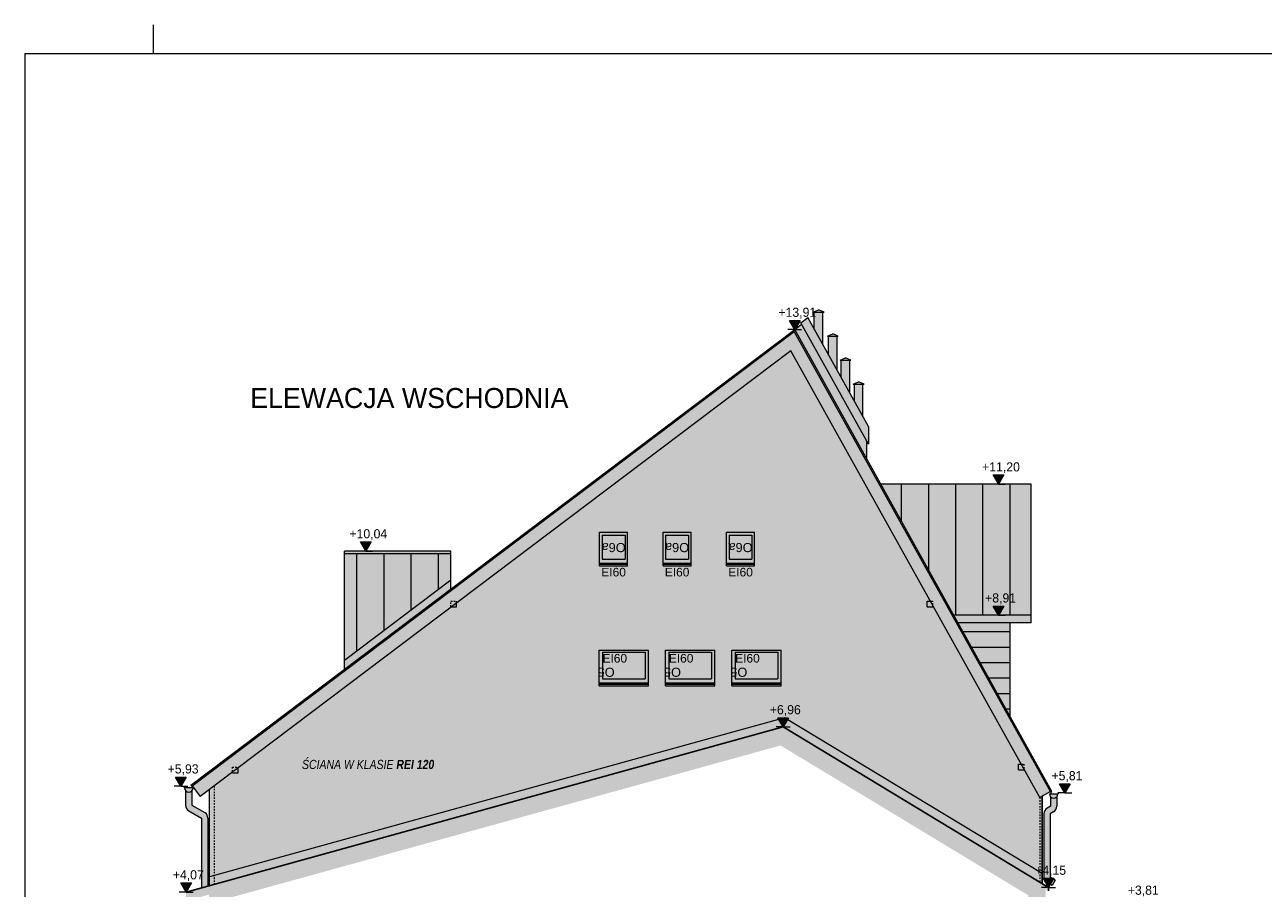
# Model space of a CAD drawing. Extents: x -613240 to -325500, y -25863 to 152403.
# Tile 18 of 254: x -510370 to -488712, y -8188 to 6903. Entities that reach past the tile are written whole.
import ezdxf

# ---------------------------------------------------------------- set-up
doc = ezdxf.new("R2010")
doc.units = 0
doc.header["$MEASUREMENT"] = 0
doc.linetypes.add('Hidden Line', pattern=[50, 25, -25])
for name, color, linetype, lineweight in [('Arch dachowki_Nr_Pióra__21', 7, 'Continuous', 9), ('Arch opisy okien_Nr_Pióra__21', 7, 'Continuous', 9), ('Arch opisy_Nr_Pióra__21', 7, 'Continuous', 9), ('Arch rynny_Nr_Pióra__5', 7, 'Continuous', 13), ('ARCH TABELA_Nr_Pióra__21', 7, 'Continuous', 9), ('Arch wykończenie_Nr_Pióra__41', 7, 'Continuous', 15), ('Arch wykończenie_Nr_Pióra__5', 7, 'Continuous', 13), ('arch wypelnienia_Nr_Pióra__41', 7, 'Continuous', 15), ('INWENT DACH_Nr_Pióra__1', 7, 'Continuous', 25), ('INWENT DACH_Nr_Pióra__21', 7, 'Continuous', 9), ('INWENT KONST. DREWNIANA_Nr_Pióra__21', 7, 'Continuous', 9), ('INWENT RURY SPUSTOWE_Nr_Pióra__21', 7, 'Continuous', 9), ('INWENT WYMIARY_Nr_Pióra__21', 7, 'Continuous', 9), ('INWENT. OKNA_Nr_Pióra__5', 7, 'Continuous', 13), ('INWENT.ŚCIANY_Nr_Pióra__21', 7, 'Continuous', 9), ('Istniejące kominy_Nr_Pióra__21', 7, 'Continuous', 9)]:
    doc.layers.add(name, color=color, linetype=linetype, lineweight=lineweight)
for name, color, linetype, lineweight, true_color in [('Arch opisy okien_Nr_Pióra__9', 7, 'Continuous', 13, 0x3dad99), ('arch wypelnienia_Nr_Pióra__119', 7, 'Continuous', 13, 0xd9d1d0), ('arch wypelnienia_Nr_Pióra__2', 7, 'Continuous', 13, 0x7f7f7f)]:
    doc.layers.add(name, color=color, linetype=linetype, lineweight=lineweight, true_color=true_color)
doc.layers.add('INWENT WYMIARY', color=7, linetype='Continuous')
doc.styles.add('GENERATED_STYLE_1', font='txt')
doc.styles.add('GENERATED_STYLE_10', font='arial.ttf')
doc.styles.add('GENERATED_STYLE_6', font='txt')

# ---------------------------------------------------------------- blocks, each defined once
blk = doc.blocks.new('Wymiary_97', base_point=(-496905, 1577))
at = {"layer": 'INWENT WYMIARY_Nr_Pióra__21', "linetype": 'Continuous'}
blk.add_hatch(color=256, dxfattribs=at).paths.add_polyline_path([(-496905, 1577), (-496998, 1737), (-496812, 1737)], flags=0)
for p, q in [((-496905, 1577), (-496998, 1737)), ((-496998, 1737), (-496812, 1737)), ((-496812, 1737), (-496905, 1577)), ((-496905, 1577), (-497025, 1577)), ((-496905, 1577), (-496785, 1577))]:
    blk.add_line(p, q, dxfattribs=at)
at = {"layer": 'INWENT WYMIARY_Nr_Pióra__21', "insert": (-497190, 1769), "char_height": 160, "attachment_point": 7, "style": 'GENERATED_STYLE_1'}
blk.add_mtext('{+13,91}', dxfattribs=at)
blk = doc.blocks.new('Wymiary_98', base_point=(-493343, -1126))
at = {"layer": 'INWENT WYMIARY_Nr_Pióra__21', "linetype": 'Continuous'}
blk.add_hatch(color=256, dxfattribs=at).paths.add_polyline_path([(-493343, -1126), (-493436, -966), (-493250, -966)], flags=0)
for p, q in [((-493343, -1126), (-493436, -966)), ((-493436, -966), (-493250, -966)), ((-493250, -966), (-493343, -1126)), ((-493343, -1126), (-493463, -1126)), ((-493343, -1126), (-493223, -1126))]:
    blk.add_line(p, q, dxfattribs=at)
at = {"layer": 'INWENT WYMIARY_Nr_Pióra__21', "insert": (-493628, -934), "char_height": 160, "attachment_point": 7, "style": 'GENERATED_STYLE_1'}
blk.add_mtext('{+11,20}', dxfattribs=at)
blk = doc.blocks.new('Wymiary_99', base_point=(-493343, -3416))
at = {"layer": 'INWENT WYMIARY_Nr_Pióra__21', "linetype": 'Continuous'}
blk.add_hatch(color=256, dxfattribs=at).paths.add_polyline_path([(-493343, -3416), (-493436, -3256), (-493250, -3256)], flags=0)
for p, q in [((-493343, -3416), (-493463, -3416)), ((-493343, -3416), (-493436, -3256)), ((-493436, -3256), (-493250, -3256)), ((-493250, -3256), (-493343, -3416)), ((-493343, -3416), (-493223, -3416))]:
    blk.add_line(p, q, dxfattribs=at)
at = {"layer": 'INWENT WYMIARY_Nr_Pióra__21', "insert": (-493576, -3224), "char_height": 160, "attachment_point": 7, "style": 'GENERATED_STYLE_1'}
blk.add_mtext('{+8,91}', dxfattribs=at)
blk = doc.blocks.new('Wymiary_100', base_point=(-492182, -6523))
at = {"layer": 'INWENT WYMIARY_Nr_Pióra__21', "linetype": 'Continuous'}
blk.add_hatch(color=256, dxfattribs=at).paths.add_polyline_path([(-492182, -6523), (-492275, -6363), (-492089, -6363)], flags=0)
for p, q in [((-492182, -6523), (-492275, -6363)), ((-492275, -6363), (-492089, -6363)), ((-492089, -6363), (-492182, -6523)), ((-492182, -6523), (-492302, -6523)), ((-492182, -6523), (-492062, -6523))]:
    blk.add_line(p, q, dxfattribs=at)
at = {"layer": 'INWENT WYMIARY_Nr_Pióra__21', "insert": (-492415, -6331), "char_height": 160, "attachment_point": 7, "style": 'GENERATED_STYLE_1'}
blk.add_mtext('{+5,81}', dxfattribs=at)
blk = doc.blocks.new('Wymiary_101', base_point=(-507639, -6404))
at = {"layer": 'INWENT WYMIARY_Nr_Pióra__21', "linetype": 'Continuous'}
blk.add_hatch(color=256, dxfattribs=at).paths.add_polyline_path([(-507639, -6404), (-507732, -6244), (-507546, -6244)], flags=0)
for p, q in [((-507639, -6404), (-507732, -6244)), ((-507732, -6244), (-507546, -6244)), ((-507546, -6244), (-507639, -6404)), ((-507639, -6404), (-507759, -6404)), ((-507639, -6404), (-507519, -6404))]:
    blk.add_line(p, q, dxfattribs=at)
at = {"layer": 'INWENT WYMIARY_Nr_Pióra__21', "insert": (-507872, -6212), "char_height": 160, "attachment_point": 7, "style": 'GENERATED_STYLE_1'}
blk.add_mtext('{+5,93}', dxfattribs=at)
blk = doc.blocks.new('Wymiary_102', base_point=(-504407, -2295))
at = {"layer": 'INWENT WYMIARY_Nr_Pióra__21', "linetype": 'Continuous'}
blk.add_hatch(color=256, dxfattribs=at).paths.add_polyline_path([(-504407, -2295), (-504500, -2135), (-504314, -2135)], flags=0)
for p, q in [((-504407, -2295), (-504500, -2135)), ((-504500, -2135), (-504314, -2135)), ((-504314, -2135), (-504407, -2295)), ((-504407, -2295), (-504527, -2295)), ((-504407, -2295), (-504287, -2295))]:
    blk.add_line(p, q, dxfattribs=at)
at = {"layer": 'INWENT WYMIARY_Nr_Pióra__21', "insert": (-504692, -2103), "char_height": 160, "attachment_point": 7, "style": 'GENERATED_STYLE_1'}
blk.add_mtext('{+10,04}', dxfattribs=at)
blk = doc.blocks.new('Wymiary_103', base_point=(-497108, -5370))
at = {"layer": 'INWENT WYMIARY_Nr_Pióra__21', "linetype": 'Continuous'}
blk.add_hatch(color=256, dxfattribs=at).paths.add_polyline_path([(-497108, -5370), (-497200, -5210), (-497015, -5210)], flags=0)
for p, q in [((-497108, -5370), (-497228, -5370)), ((-497108, -5370), (-497200, -5210)), ((-497200, -5210), (-497015, -5210)), ((-497015, -5210), (-497108, -5370)), ((-497108, -5370), (-496988, -5370))]:
    blk.add_line(p, q, dxfattribs=at)
at = {"layer": 'INWENT WYMIARY_Nr_Pióra__21', "insert": (-497341, -5178), "char_height": 160, "attachment_point": 7, "style": 'GENERATED_STYLE_1'}
blk.add_mtext('{+6,96}', dxfattribs=at)
blk = doc.blocks.new('Wymiary_106', base_point=(-492468, -8175))
at = {"layer": 'INWENT WYMIARY_Nr_Pióra__21', "linetype": 'Continuous'}
blk.add_hatch(color=256, dxfattribs=at).paths.add_polyline_path([(-492468, -8175), (-492560, -8015), (-492375, -8015)], flags=0)
for p, q in [((-492468, -8175), (-492588, -8175)), ((-492468, -8175), (-492560, -8015)), ((-492560, -8015), (-492375, -8015)), ((-492375, -8015), (-492468, -8175)), ((-492468, -8175), (-492348, -8175))]:
    blk.add_line(p, q, dxfattribs=at)
at = {"layer": 'INWENT WYMIARY_Nr_Pióra__21', "insert": (-492701, -7983), "char_height": 160, "attachment_point": 7, "style": 'GENERATED_STYLE_1'}
blk.add_mtext('{+4,15}', dxfattribs=at)
blk = doc.blocks.new('Wymiary_107', base_point=(-507548, -8255))
at = {"layer": 'INWENT WYMIARY_Nr_Pióra__21', "linetype": 'Continuous'}
blk.add_hatch(color=256, dxfattribs=at).paths.add_polyline_path([(-507548, -8255), (-507640, -8095), (-507455, -8095)], flags=0)
for p, q in [((-507548, -8255), (-507640, -8095)), ((-507640, -8095), (-507455, -8095)), ((-507455, -8095), (-507548, -8255)), ((-507548, -8255), (-507668, -8255)), ((-507548, -8255), (-507428, -8255))]:
    blk.add_line(p, q, dxfattribs=at)
at = {"layer": 'INWENT WYMIARY_Nr_Pióra__21', "insert": (-507781, -8063), "char_height": 160, "attachment_point": 7, "style": 'GENERATED_STYLE_1'}
blk.add_mtext('{+4,07}', dxfattribs=at)
blk = doc.blocks.new('Wymiary_108', base_point=(-490848, -8524))
at = {"layer": 'INWENT WYMIARY_Nr_Pióra__21', "linetype": 'Continuous'}
blk.add_hatch(color=256, dxfattribs=at).paths.add_polyline_path([(-490848, -8524), (-490940, -8364), (-490755, -8364)], flags=0)
for p, q in [((-490848, -8524), (-490940, -8364)), ((-490940, -8364), (-490755, -8364)), ((-490755, -8364), (-490848, -8524)), ((-490848, -8524), (-490968, -8524)), ((-490848, -8524), (-490728, -8524))]:
    blk.add_line(p, q, dxfattribs=at)
at = {"layer": 'INWENT WYMIARY_Nr_Pióra__21', "insert": (-491081, -8332), "char_height": 160, "attachment_point": 7, "style": 'GENERATED_STYLE_1'}
blk.add_mtext('{+3,81}', dxfattribs=at)

msp = doc.modelspace()

# ---------------------------------------------------------------- hatches: boundary and pattern name
at = {"layer": 'arch wypelnienia_Nr_Pióra__119', "linetype": 'Continuous', "lineweight": 0, "true_color": 0x363434}
h = msp.add_hatch(color=250, dxfattribs=at)
h.paths.add_polyline_path([(-506737.7, -6160.9), (-507137.7, -6462.4), (-507137.7, -7986.2), (-497085.4, -5207.8), (-492577.7, -7933.1), (-492577.7, -6578.7), (-492621.3, -6603), (-492892.7, -6116), (-492892.7, -6119.6), (-492992.7, -6119.6), (-492992.7, -6019.6), (-492946.4, -6019.6), (-494487.7, -3253.9), (-494487.7, -3269.6), (-494587.7, -3269.6), (-494587.7, -3169.6), (-494534.7, -3169.6), (-494837, -2627.3), (-496970.6, 1201.4), (-502049.8, -2627.3), (-502817.7, -3206.1), (-502817.7, -3269.6), (-502902, -3269.6), (-506637.7, -6085.5), (-506637.7, -6169.6), (-506737.7, -6169.6)], flags=0)
h.paths.add_polyline_path([(-500317.7, -1964.6), (-499827.7, -1964.6), (-499827.7, -2554.6), (-500317.7, -2554.6)], flags=0)
h.paths.add_polyline_path([(-499207.7, -2554.6), (-499207.7, -1964.6), (-498717.7, -1964.6), (-498717.7, -2554.6)], flags=0)
h.paths.add_polyline_path([(-498097.7, -2554.6), (-498097.7, -1964.6), (-497607.7, -1964.6), (-497607.7, -2554.6)], flags=0)
h.paths.add_polyline_path([(-500322.7, -4649.6), (-499462.7, -4649.6), (-499462.7, -4029.6), (-500322.7, -4029.6)], flags=0)
h.paths.add_polyline_path([(-499162.7, -4649.6), (-498302.7, -4649.6), (-498302.7, -4029.6), (-499162.7, -4029.6)], flags=0)
h.paths.add_polyline_path([(-498002.7, -4649.6), (-497142.7, -4649.6), (-497142.7, -4029.6), (-498002.7, -4029.6)], flags=0)
at = {"layer": 'arch wypelnienia_Nr_Pióra__2', "linetype": 'Continuous'}
for points in [[(-495617.7, -425.2), (-495647.7, -371.4), (-495647.7, -679.5), (-496905.1, 1576.7), (-496784.2, 1667.9), (-496798.9, 1694.4), (-496678, 1785.5), (-496562.7, 1578.5), (-496562.7, 1878.5), (-496582.7, 1878.5), (-496487.7, 1918.5), (-496392.7, 1878.5), (-496412.7, 1878.5), (-496412.7, 1309.4), (-496312.7, 1130), (-496312.7, 1459.9), (-496332.7, 1459.9), (-496237.7, 1499.9), (-496142.7, 1459.9), (-496162.7, 1459.9), (-496162.7, 860.8), (-496092.7, 735.2), (-496092.7, 1041.2), (-496112.7, 1041.2), (-496017.7, 1081.2), (-495922.7, 1041.2), (-495942.7, 1041.2), (-495942.7, 466), (-495862.7, 322.5), (-495862.7, 622.5), (-495882.7, 622.5), (-495787.7, 662.5), (-495692.7, 622.5), (-495712.7, 622.5), (-495712.7, 53.3), (-495617.7, -117.1)], [(-492406.2, -6496.3), (-492428.1, -6508.5), (-492433.7, -6498.5), (-492621.3, -6603), (-492892.7, -6116), (-492892.7, -6119.6), (-492992.7, -6119.6), (-492992.7, -6019.6), (-492946.4, -6019.6), (-494487.7, -3253.9), (-494487.7, -3269.6), (-494587.7, -3269.6), (-494587.7, -3169.6), (-494534.7, -3169.6), (-496970.6, 1201.4), (-502817.7, -3206.1), (-502817.7, -3269.6), (-502902, -3269.6), (-506637.7, -6085.5), (-506637.7, -6169.6), (-506737.7, -6169.6), (-506737.7, -6160.9), (-507300.2, -6584.9), (-507441.5, -6397.4), (-507450.7, -6404.3), (-507465.7, -6384.4), (-496905.1, 1576.6), (-496297, 485.6)], [(-493137.7, -3550.6), (-493137.7, -5183.4), (-495399.2, -1125.5), (-492767.7, -1125.5), (-492767.7, -3550.6)], [(-502917.7, -2344.6), (-502917.7, -2955.9), (-504777.6, -4357.9), (-504777.7, -4357.8), (-504777.7, -2344.6), (-504777.7, -2294.6), (-502917.7, -2294.6)], [(-507137.7, -7986.2), (-507137.7, -8141.9), (-497107.7, -5369.6), (-492577.7, -8108.3), (-492577.7, -7933.1), (-497085.4, -5207.8)], [(-507167.7, -6962.5, 0.2679492), (-507222.7, -6867.2), (-507446.3, -6738.1), (-507446.3, -6484.3, 0.189103), (-507426.3, -6433.3), (-507576.3, -6433.3, 0.189103), (-507556.3, -6484.3), (-507556.3, -6738.1, 0.2679492), (-507501.3, -6833.3), (-507277.7, -6962.5), (-507277.7, -8180.5), (-507167.7, -8150.1)], [(-492302.4, -6537.5), (-492452.4, -6537.5, 0.189103), (-492432.4, -6588.5), (-492432.4, -6755), (-492492.7, -6789.8, 0.2679492), (-492547.7, -6885.1), (-492547.7, -7993.9, 0.2679492), (-492492.7, -8089.2), (-492403.4, -8140.7), (-492348.4, -8045.5), (-492437.7, -7993.9), (-492437.7, -6885.1), (-492377.4, -6850.3, 0.2679492), (-492322.4, -6755), (-492322.4, -6588.5, 0.189103)]]:
    msp.add_hatch(color=256, dxfattribs=at).paths.add_polyline_path(points, flags=0)
h = msp.add_hatch(color=256, dxfattribs=at)
h.paths.add_polyline_path([(-499827.7, -2554.6), (-500317.7, -2554.6), (-500317.7, -1964.6), (-499827.7, -1964.6)], flags=0)
h.paths.add_polyline_path([(-499872.7, -2014.6), (-499872.7, -2434.6), (-500272.7, -2434.6), (-500272.7, -2014.6)], flags=0)
at = {"layer": 'arch wypelnienia_Nr_Pióra__2', "linetype": 'Continuous', "lineweight": 0, "true_color": 0x1f1f1f}
for points in [[(-500272.7, -2434.6), (-500272.7, -2014.6), (-499872.7, -2014.6), (-499872.7, -2434.6)], [(-499162.7, -2014.6), (-498762.7, -2014.6), (-498762.7, -2434.6), (-499162.7, -2434.6)], [(-497652.7, -2014.6), (-497652.7, -2434.6), (-498052.7, -2434.6), (-498052.7, -2014.6)], [(-499517.7, -4529.6), (-499517.7, -4059.6), (-500267.7, -4059.6), (-500267.7, -4529.6)], [(-498357.7, -4059.6), (-499107.7, -4059.6), (-499107.7, -4529.6), (-498357.7, -4529.6)], [(-497197.7, -4529.6), (-497197.7, -4059.6), (-497947.7, -4059.6), (-497947.7, -4529.6)]]:
    msp.add_hatch(color=250, dxfattribs=at).paths.add_polyline_path(points, flags=0)
at = {"layer": 'arch wypelnienia_Nr_Pióra__2', "linetype": 'Continuous'}
h = msp.add_hatch(color=256, dxfattribs=at)
h.paths.add_polyline_path([(-498717.7, -2554.6), (-499207.7, -2554.6), (-499207.7, -1964.6), (-498717.7, -1964.6)], flags=0)
h.paths.add_polyline_path([(-498762.7, -2434.6), (-499162.7, -2434.6), (-499162.7, -2014.6), (-498762.7, -2014.6)], flags=0)
h = msp.add_hatch(color=256, dxfattribs=at)
h.paths.add_polyline_path([(-497607.7, -2554.6), (-498097.7, -2554.6), (-498097.7, -1964.6), (-497607.7, -1964.6)], flags=0)
h.paths.add_polyline_path([(-497652.7, -2434.6), (-498052.7, -2434.6), (-498052.7, -2014.6), (-497652.7, -2014.6)], flags=0)
h = msp.add_hatch(color=256, dxfattribs=at)
h.paths.add_polyline_path([(-500322.7, -4649.6), (-499462.7, -4649.6), (-499462.7, -4029.6), (-500322.7, -4029.6)], flags=0)
h.paths.add_polyline_path([(-499517.7, -4059.6), (-500267.7, -4059.6), (-500267.7, -4529.6), (-499517.7, -4529.6)], flags=0)
h = msp.add_hatch(color=256, dxfattribs=at)
h.paths.add_polyline_path([(-499162.7, -4649.6), (-498302.7, -4649.6), (-498302.7, -4029.6), (-499162.7, -4029.6)], flags=0)
h.paths.add_polyline_path([(-498357.7, -4059.6), (-499107.7, -4059.6), (-499107.7, -4529.6), (-498357.7, -4529.6)], flags=0)
h = msp.add_hatch(color=256, dxfattribs=at)
h.paths.add_polyline_path([(-498002.7, -4649.6), (-497142.7, -4649.6), (-497142.7, -4029.6), (-498002.7, -4029.6)], flags=0)
h.paths.add_polyline_path([(-497197.7, -4059.6), (-497947.7, -4059.6), (-497947.7, -4529.6), (-497197.7, -4529.6)], flags=0)
at = {"layer": 'arch wypelnienia_Nr_Pióra__41', "linetype": 'Continuous'}
msp.add_hatch(color=256, dxfattribs=at).paths.add_polyline_path([(-507547.7, -8358.2, 0.4955915), (-507497, -8396.8), (-507147.7, -8300.2), (-507147.7, -11959.6), (-507187.7, -11959.6), (-507187.7, -12959.6), (-507187.7, -13259.6), (-506847.7, -13259.6), (-506847.7, -8372.9), (-497152.3, -5693.2), (-492817.7, -8313.8), (-492817.7, -12089.6), (-490747.7, -12089.6), (-490747.7, -12819.6), (-489767.7, -12819.6), (-489767.7, -13199.4), (-489467.7, -13199.4), (-489467.7, -12929.6), (-489467.7, -12519.6), (-490447.7, -12519.6), (-490447.7, -11789.6), (-492517.7, -11789.6), (-492517.7, -9457.4), (-490799.2, -8996.9, 0.3394543), (-490717.7, -8890.7), (-490717.7, -8634.9, 0.189103), (-490697.7, -8583.9), (-490847.7, -8583.9, 0.189103), (-490827.7, -8634.9), (-490827.7, -8890.7), (-492517.7, -9343.5), (-492517.7, -8418.1), (-490847.7, -8574.1), (-490847.7, -8523.9), (-492517.7, -8367.8), (-492517.7, -8203), (-492467.7, -8233.3), (-492467.7, -8174.8), (-497107.7, -5369.6), (-507547.7, -8255.2)], flags=0)

# ---------------------------------------------------------------- linework, layer by layer
at = {"layer": 'Arch dachowki_Nr_Pióra__21', "linetype": 'Continuous'}
for p, q in [((-507465.7, -6384.4), (-496905, 1576.7)), ((-507450.7, -6404.3), (-496912.9, 1539.4)), ((-492428.1, -6508.5), (-496912.9, 1539.4)), ((-492406.2, -6496.3), (-496905, 1576.7)), ((-495037.7, -1774.2), (-495037.7, -1125.5)), ((-494562.7, -2626.5), (-494562.7, -1125.5)), ((-494087.7, -3416.5), (-494087.7, -1125.5)), ((-493612.7, -3416.5), (-493612.7, -1125.5)), ((-493137.7, -3416.5), (-493137.7, -1125.5)), ((-503610.2, -3327.7), (-503610.2, -2344.6)), ((-503135.2, -2969.6), (-503135.2, -2344.6)), ((-493137.7, -4331.1), (-493137.7, -3550.6)), ((-493137.7, -3709.6), (-493959, -3709.6)), ((-493137.7, -3979.6), (-493808.6, -3979.6)), ((-493137.7, -4249.6), (-493658.1, -4249.6)), ((-493137.7, -4519.6), (-493507.6, -4519.6)), ((-493137.7, -4789.6), (-493357.1, -4789.6)), ((-493137.7, -5059.6), (-493206.7, -5059.6)), ((-507450.7, -6404.3), (-507465.7, -6384.4)), ((-492428.1, -6508.5), (-492406.2, -6496.3))]:
    msp.add_line(p, q, dxfattribs=at)
at = {"layer": 'Arch rynny_Nr_Pióra__5', "linetype": 'Continuous'}
for p, q in [((-496970.6, 1201.4), (-507300.2, -6584.9)), ((-492621.3, -6603), (-496970.6, 1201.4)), ((-507426.3, -6433.3), (-507576.3, -6433.3)), ((-507450.7, -6404.3), (-507450.7, -6433.3)), ((-507441.5, -6397.4), (-507300.2, -6584.9)), ((-492433.7, -6498.5), (-492621.3, -6603)), ((-492452.4, -6537.5), (-492302.4, -6537.5)), ((-492428.1, -6508.5), (-492428.1, -6537.5))]:
    msp.add_line(p, q, dxfattribs=at)
for centre, radius, start, end in [((-507581.3, -6433.3), 5, 0, 180), ((-507501.3, -6433.3), 75, 180, 0), ((-492377.4, -6537.5), 75, 180, 0), ((-492297.4, -6537.5), 5, 0, 180)]:
    msp.add_arc(centre, radius, start, end, dxfattribs=at)
at = {"layer": 'ARCH TABELA_Nr_Pióra__21', "linetype": 'Continuous'}
for p, q in [((-508119.9, 6402.6), (-508119.9, 6902.6)), ((-508119.9, 6402.6), (-508119.9, 6902.6)), ((-510369.9, 6402.6), (-469619.9, 6402.6)), ((-510369.9, 6402.6), (-510369.9, -22047.4))]:
    msp.add_line(p, q, dxfattribs=at)
at = {"layer": 'Arch wykończenie_Nr_Pióra__41', "linetype": 'Continuous'}
for p, q in [((-507137.7, -8141.9), (-507137.7, -6462.4)), ((-492577.7, -8108.3), (-492577.7, -6578.7))]:
    msp.add_line(p, q, dxfattribs=at)
at = {"layer": 'Arch wykończenie_Nr_Pióra__5', "linetype": 'Continuous'}
for p, q in [((-497085.4, -5207.8), (-507137.7, -7986.2)), ((-492577.7, -7933.1), (-497085.4, -5207.8))]:
    msp.add_line(p, q, dxfattribs=at)
at = {"layer": 'INWENT DACH_Nr_Pióra__1', "linetype": 'Continuous'}
for p, q in [((-497107.7, -5369.6), (-507547.7, -8255.2)), ((-497107.7, -5369.6), (-492467.7, -8174.8)), ((-492467.7, -8174.8), (-492467.7, -8233.3))]:
    msp.add_line(p, q, dxfattribs=at)
at = {"layer": 'INWENT DACH_Nr_Pióra__21', "linetype": 'Continuous'}
for p, q in [((-495617.7, -117.1), (-496678, 1785.5)), ((-495617.7, -425.2), (-496798.9, 1694.4)), ((-492767.7, -1125.5), (-495399.1, -1125.5)), ((-492767.7, -3550.6), (-492767.7, -1125.5)), ((-492767.7, -3416.5), (-494122.4, -3416.5)), ((-492767.7, -3550.6), (-494047.6, -3550.6)), ((-492467.7, -8233.8), (-492467.7, -8173.8))]:
    msp.add_line(p, q, dxfattribs=at)
at = {"layer": 'INWENT KONST. DREWNIANA_Nr_Pióra__21', "linetype": 'Hidden Line'}
for p, q in [((-502917.7, -3268.8), (-502917.7, -3169.6)), ((-502917.7, -3169.6), (-502817.7, -3169.6)), ((-502817.7, -3193.4), (-502817.7, -3169.6)), ((-494523.3, -3169.6), (-494487.7, -3169.6)), ((-494487.7, -3233.4), (-494487.7, -3169.6)), ((-492935, -6019.6), (-492892.7, -6019.6)), ((-492892.7, -6095.5), (-492892.7, -6019.6)), ((-506737.7, -6069.6), (-506637.7, -6069.6)), ((-506737.7, -6148.4), (-506737.7, -6069.6))]:
    msp.add_line(p, q, dxfattribs=at)
at = {"layer": 'INWENT KONST. DREWNIANA_Nr_Pióra__21', "linetype": 'Continuous'}
for p, q in [((-502817.7, -3269.6), (-502817.7, -3193.4)), ((-494587.7, -3169.6), (-494523.3, -3169.6)), ((-494587.7, -3269.6), (-494587.7, -3169.6)), ((-494487.7, -3269.6), (-494487.7, -3233.4)), ((-502917.7, -3269.6), (-502917.7, -3268.8)), ((-502917.7, -3269.6), (-502817.7, -3269.6)), ((-494587.7, -3269.6), (-494487.7, -3269.6)), ((-492992.7, -6019.6), (-492935, -6019.6)), ((-492992.7, -6119.6), (-492992.7, -6019.6)), ((-506737.7, -6169.6), (-506737.7, -6148.4)), ((-506737.7, -6169.6), (-506637.7, -6169.6)), ((-506637.7, -6169.6), (-506637.7, -6069.6)), ((-492992.7, -6119.6), (-492892.7, -6119.6)), ((-492892.7, -6119.6), (-492892.7, -6095.5))]:
    msp.add_line(p, q, dxfattribs=at)
at = {"layer": 'INWENT RURY SPUSTOWE_Nr_Pióra__21', "linetype": 'Continuous'}
for p, q in [((-507556.3, -6484.3), (-507556.3, -6738.1)), ((-507446.3, -6484.3), (-507446.3, -6738.1)), ((-492432.4, -6588.5), (-492432.4, -6755)), ((-492322.4, -6588.5), (-492322.4, -6755)), ((-507501.3, -6833.3), (-507277.7, -6962.5)), ((-507446.3, -6738.1), (-507222.7, -6867.2)), ((-492547.7, -6885.1), (-492547.7, -7993.9)), ((-492432.4, -6755), (-492492.7, -6789.8)), ((-492377.4, -6850.3), (-492437.7, -6885.1)), ((-492437.7, -6885.1), (-492437.7, -7993.9)), ((-507277.7, -6962.5), (-507277.7, -8180.5)), ((-507167.7, -6962.5), (-507167.7, -8150.1)), ((-492348.4, -8045.5), (-492437.7, -7993.9)), ((-492403.4, -8140.7), (-492492.7, -8089.2)), ((-492348.4, -8045.5), (-492403.4, -8140.7))]:
    msp.add_line(p, q, dxfattribs=at)
for centre, start, end in [((-507446.3, -6738.1), 180, 240), ((-507277.7, -6962.5), 0, 60), ((-492437.7, -6885.1), 120, 180), ((-492432.4, -6755), 300, 0), ((-492437.7, -7993.9), 180, 240)]:
    msp.add_arc(centre, 110, start, end, dxfattribs=at)
at = {"layer": 'INWENT. OKNA_Nr_Pióra__5', "linetype": 'Continuous'}
for p, q in [((-500272.7, -2014.6), (-500272.7, -2434.6)), ((-500272.7, -2014.6), (-499872.7, -2014.6)), ((-499872.7, -2014.6), (-499872.7, -2434.6)), ((-499162.7, -2014.6), (-499162.7, -2434.6)), ((-499162.7, -2014.6), (-498762.7, -2014.6)), ((-498762.7, -2014.6), (-498762.7, -2434.6)), ((-498052.7, -2014.6), (-497652.7, -2014.6)), ((-498052.7, -2014.6), (-498052.7, -2434.6)), ((-497652.7, -2014.6), (-497652.7, -2434.6)), ((-500272.7, -2434.6), (-499872.7, -2434.6)), ((-499162.7, -2434.6), (-498762.7, -2434.6)), ((-498052.7, -2434.6), (-497652.7, -2434.6)), ((-500267.7, -4059.6), (-499517.7, -4059.6)), ((-500267.7, -4059.6), (-500267.7, -4529.6)), ((-499517.7, -4059.6), (-499517.7, -4529.6)), ((-499107.7, -4059.6), (-498357.7, -4059.6)), ((-499107.7, -4059.6), (-499107.7, -4529.6)), ((-498357.7, -4059.6), (-498357.7, -4529.6)), ((-497947.7, -4059.6), (-497197.7, -4059.6)), ((-497947.7, -4059.6), (-497947.7, -4529.6)), ((-497197.7, -4059.6), (-497197.7, -4529.6)), ((-500267.7, -4529.6), (-499517.7, -4529.6)), ((-499107.7, -4529.6), (-498357.7, -4529.6)), ((-497947.7, -4529.6), (-497197.7, -4529.6))]:
    msp.add_line(p, q, dxfattribs=at)
at = {"layer": 'INWENT.ŚCIANY_Nr_Pióra__21', "linetype": 'Continuous'}
for p, q in [((-500317.7, -2554.6), (-500317.7, -1964.6)), ((-500317.7, -1964.6), (-499827.7, -1964.6)), ((-499827.7, -2554.6), (-499827.7, -1964.6)), ((-499207.7, -2554.6), (-499207.7, -1964.6)), ((-499207.7, -1964.6), (-498717.7, -1964.6)), ((-498717.7, -2554.6), (-498717.7, -1964.6)), ((-498097.7, -2554.6), (-498097.7, -1964.6)), ((-498097.7, -1964.6), (-497607.7, -1964.6)), ((-497607.7, -2554.6), (-497607.7, -1964.6)), ((-502917.7, -2294.6), (-504777.7, -2294.6)), ((-504777.7, -4357.8), (-504777.7, -2294.6)), ((-502917.7, -2344.6), (-504777.7, -2344.6)), ((-504560.2, -4043.9), (-504560.2, -2344.6)), ((-504085.2, -3685.8), (-504085.2, -2344.6)), ((-502917.7, -2955.7), (-502917.7, -2294.6)), ((-500317.7, -2504.6), (-499827.7, -2504.6)), ((-500317.7, -2524.6), (-499827.7, -2524.6)), ((-500317.7, -2554.6), (-499827.7, -2554.6)), ((-499207.7, -2504.6), (-498717.7, -2504.6)), ((-499207.7, -2524.6), (-498717.7, -2524.6)), ((-499207.7, -2554.6), (-498717.7, -2554.6)), ((-498097.7, -2504.6), (-497607.7, -2504.6)), ((-498097.7, -2524.6), (-497607.7, -2524.6)), ((-498097.7, -2554.6), (-497607.7, -2554.6)), ((-502917.7, -2805.7), (-504777.7, -4207.8)), ((-493137.7, -5183.4), (-493137.7, -3550.6)), ((-500322.7, -4649.6), (-500322.7, -4029.6)), ((-500322.7, -4029.6), (-499462.7, -4029.6)), ((-499462.7, -4649.6), (-499462.7, -4029.6)), ((-499162.7, -4649.6), (-499162.7, -4029.6)), ((-499162.7, -4029.6), (-498302.7, -4029.6)), ((-498302.7, -4649.6), (-498302.7, -4029.6)), ((-498002.7, -4649.6), (-498002.7, -4029.6)), ((-498002.7, -4029.6), (-497142.7, -4029.6)), ((-497142.7, -4649.6), (-497142.7, -4029.6)), ((-500322.7, -4599.6), (-499462.7, -4599.6)), ((-500322.7, -4619.6), (-499462.7, -4619.6)), ((-500322.7, -4649.6), (-499462.7, -4649.6)), ((-499162.7, -4599.6), (-498302.7, -4599.6)), ((-499162.7, -4619.6), (-498302.7, -4619.6)), ((-499162.7, -4649.6), (-498302.7, -4649.6)), ((-498002.7, -4599.6), (-497142.7, -4599.6)), ((-498002.7, -4619.6), (-497142.7, -4619.6)), ((-498002.7, -4649.6), (-497142.7, -4649.6)), ((-492577.7, -6578.7), (-492577.7, -8108.3))]:
    msp.add_line(p, q, dxfattribs=at)
at = {"layer": 'INWENT.ŚCIANY_Nr_Pióra__21', "linetype": 'Hidden Line'}
for p, q in [((-507057.7, -6402.1), (-507057.7, -8119.7)), ((-492617.7, -6601), (-492617.7, -8084.2))]:
    msp.add_line(p, q, dxfattribs=at)
at = {"layer": 'Istniejące kominy_Nr_Pióra__21', "linetype": 'Continuous'}
for p, q in [((-496798.9, 1694.4), (-496678, 1785.5)), ((-496582.7, 1878.5), (-496487.7, 1918.5)), ((-496582.7, 1878.5), (-496392.7, 1878.5)), ((-496562.7, 1578.5), (-496562.7, 1878.5)), ((-496392.7, 1878.5), (-496487.7, 1918.5)), ((-496412.7, 1309.4), (-496412.7, 1878.5)), ((-496905.1, 1576.7), (-496784.2, 1667.9)), ((-496332.7, 1459.9), (-496237.7, 1499.9)), ((-496332.7, 1459.9), (-496142.7, 1459.9)), ((-496312.7, 1130), (-496312.7, 1459.9)), ((-496142.7, 1459.9), (-496237.7, 1499.9)), ((-496162.7, 860.8), (-496162.7, 1459.9)), ((-496112.7, 1041.2), (-496017.7, 1081.2)), ((-496112.7, 1041.2), (-495922.7, 1041.2)), ((-496092.7, 735.2), (-496092.7, 1041.2)), ((-495922.7, 1041.2), (-496017.7, 1081.2)), ((-495942.7, 466), (-495942.7, 1041.2)), ((-495882.7, 622.5), (-495787.7, 662.5)), ((-495692.7, 622.5), (-495787.7, 662.5)), ((-495882.7, 622.5), (-495692.7, 622.5)), ((-495862.7, 322.5), (-495862.7, 622.5)), ((-495712.7, 53.3), (-495712.7, 622.5)), ((-495617.7, -117.1), (-495617.7, -425.2)), ((-495647.7, -371.4), (-495647.7, -679.5))]:
    msp.add_line(p, q, dxfattribs=at)

# ---------------------------------------------------------------- block references
at = {"layer": 'INWENT WYMIARY', "linetype": 'Continuous'}
for name, p in [('Wymiary_97', (-496905.1, 1576.7)), ('Wymiary_98', (-493342.9, -1125.5)), ('Wymiary_102', (-504407.2, -2294.6)), ('Wymiary_99', (-493342.9, -3416.5)), ('Wymiary_103', (-497107.7, -5369.6)), ('Wymiary_101', (-507638.8, -6404.3)), ('Wymiary_100', (-492181.8, -6523)), ('Wymiary_106', (-492467.7, -8174.8)), ('Wymiary_107', (-507547.7, -8255.2)), ('Wymiary_108', (-490847.7, -8523.9))]:
    msp.add_blockref(name, p, dxfattribs=at)

# ---------------------------------------------------------------- texts
at = {"layer": 'Arch opisy okien_Nr_Pióra__21', "linetype": 'Continuous', "char_height": 160, "rotation": 180, "style": 'GENERATED_STYLE_10'}
for s, insert, attachment_point in [('{O6a}', (-500072.7, -2313.8), 2), ('{O6a}', (-498962.7, -2313.8), 2), ('{O6a}', (-497852.7, -2313.8), 2), ('{O5}', (-500352.4, -4493), 3), ('{O5}', (-499192.4, -4493), 3), ('{O5}', (-498032.4, -4493), 3)]:
    msp.add_mtext(s, dxfattribs=dict(at, insert=insert, attachment_point=attachment_point))
at = {"layer": 'Arch opisy okien_Nr_Pióra__9', "linetype": 'Continuous', "char_height": 150, "style": 'GENERATED_STYLE_10'}
for insert, attachment_point in [((-500072.7, -2588.9), 2), ((-498962.7, -2588.9), 2), ((-497852.7, -2588.9), 2), ((-500267.7, -4093.9), 1), ((-499107.7, -4093.9), 1), ((-497947.7, -4093.9), 1)]:
    msp.add_mtext('{EI60}', dxfattribs=dict(at, insert=insert, attachment_point=attachment_point))
at = {"layer": 'Arch opisy_Nr_Pióra__21', "linetype": 'Continuous', "insert": (-506427.3, 554.7), "char_height": 350, "attachment_point": 1, "style": 'GENERATED_STYLE_6'}
msp.add_mtext('{ELEWACJA WSCHODNIA}', dxfattribs=at)
at = {"layer": 'INWENT WYMIARY_Nr_Pióra__21', "linetype": 'Continuous', "insert": (-504365.3, -6107.3), "char_height": 160, "attachment_point": 8, "style": 'GENERATED_STYLE_1'}
msp.add_mtext('\\A1;{\\fArial Narrow Zachodni|b0|i1|c0|p34;ŚCIANA W KLASIE \\fArial Narrow Zachodni|b1|i1|c0|p34;REI 120}', dxfattribs=at)

doc.saveas('drawing.dxf')
